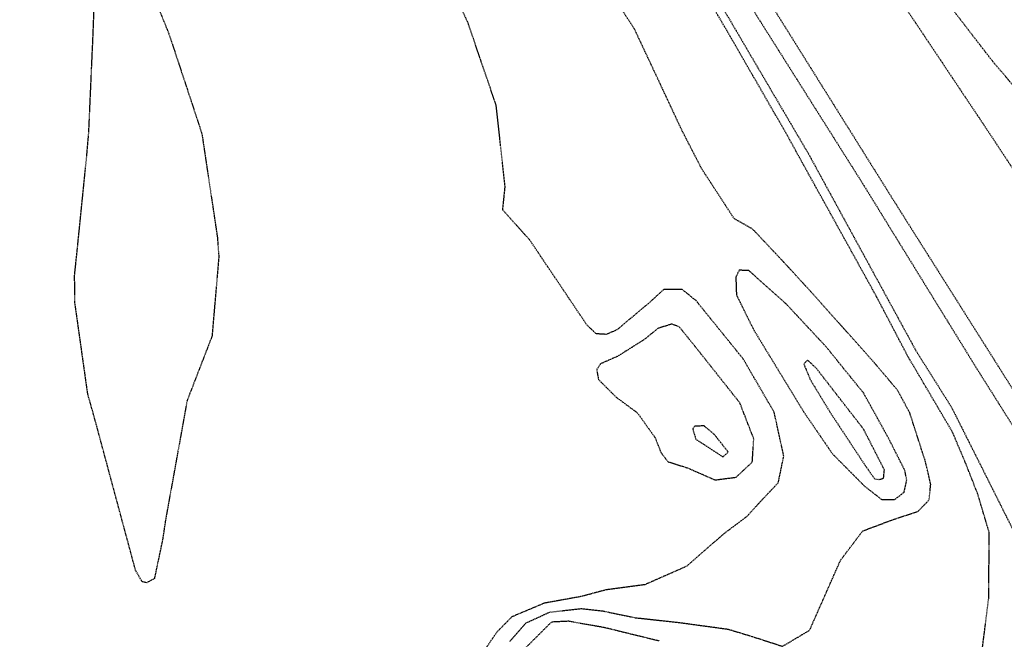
# Model space of a CAD drawing. Header units: feet. Extents: x -2779 to 2255280, y -1593 to 614924.
# Tile 45 of 125: x 2243639 to 2243898, y 595837 to 596000. Entities that reach past the tile are written whole.
import ezdxf
from ezdxf import colors
from ezdxf.entities.mleader import LeaderData, LeaderLine
from ezdxf.math import Vec2, Vec3

# ---------------------------------------------------------------- set-up
doc = ezdxf.new("R2010")
doc.units = ezdxf.units.FT
doc.header["$MEASUREMENT"] = 0
doc.linetypes.add('OhDOT_USTN3', pattern=[0.22, 0.165, -0.055])
doc.layers.add('DT_X_Contour_Minor', color=136, linetype='OhDOT_USTN3')
doc.layers.add('SH_TEXT_DR_Junction_Labels_South System', color=7, linetype='Continuous')
doc.styles.add('Slanted-Normal', font='font31.shx', dxfattribs={"height": 0.14})

# ---------------------------------------------------------------- blocks, each defined once
blk = doc.blocks.new('_Dot')
at = {"color": 0, "linetype": 'ByBlock', "lineweight": -2}
blk.add_line((-0.5, 0), (-1, 0), dxfattribs=at)
at = {"color": 0, "linetype": 'ByBlock', "const_width": 0.5}
blk.add_lwpolyline([(-0.25, 0, 1), (0.25, 0, 1)], format="xyb", close=True, dxfattribs=at)

msp = doc.modelspace()

# ---------------------------------------------------------------- linework, layer by layer
at = {"layer": 'DT_X_Contour_Minor'}
for points in [[(2243653.4, 595932.48), (2243654.14, 595939.45), (2243656.7, 595964.9), (2243657.13, 595970.06), (2243658.27, 595995.78), (2243658.53, 596002.93)], [(2243675.62, 596002.93), (2243675.9, 596001.51), (2243678.2, 595995.82), (2243686.83, 595969.7), (2243690.91, 595942.43), (2243691.29, 595937.28), (2243689.5, 595916.43), (2243682.95, 595899.5), (2243677.27, 595868.1), (2243676.51, 595862.99), (2243674.35, 595852.77), (2243672.3, 595851.67), (2243671.15, 595851.95), (2243669.43, 595854.91), (2243658.74, 595894.6), (2243656.86, 595901.3), (2243653.48, 595925.25), (2243653.4, 595932.48)], [(2243758.39, 595829.95), (2243764.33, 595838.69), (2243768.39, 595842.82), (2243776.91, 595846.4), (2243786.72, 595848.19), (2243793.02, 595849.88), (2243803.31, 595851.25), (2243814.33, 595856.1), (2243824, 595864.56), (2243830.1, 595869.14), (2243834, 595873.43), (2243838.3, 595877.96), (2243839.74, 595884.94), (2243837.23, 595896.43), (2243829.12, 595910.41), (2243816.69, 595925.78), (2243813.06, 595928.73), (2243808.22, 595928.73), (2243804.48, 595925.32), (2243795.85, 595918.08), (2243793.07, 595916.91), (2243790.49, 595917.07), (2243788.06, 595919.31), (2243773, 595941.69), (2243765.91, 595949.62), (2243766.52, 595955.71), (2243764.18, 595977.07), (2243756.79, 595998.69), (2243754.88, 596002.93)], [(2243767.8, 595836.32), (2243772.03, 595841.14), (2243778.23, 595843.96), (2243786.51, 595844.91), (2243792.17, 595844.27), (2243800.77, 595842.49), (2243812.27, 595841.24), (2243825.04, 595839.5), (2243831.16, 595837.65), (2243839.42, 595834.98), (2243846.53, 595839.21), (2243854.65, 595857.59), (2243860.45, 595865.27), (2243868.41, 595868.26), (2243874.99, 595870.42), (2243877.91, 595873.42), (2243878.36, 595877.52), (2243877.01, 595883.35), (2243872.85, 595896.3), (2243869.63, 595902.26), (2243863.17, 595909.89), (2243847.03, 595927.94), (2243839.82, 595935.81), (2243831.54, 595944.6), (2243826.7, 595947.34), (2243818.26, 595960.27), (2243813.05, 595970.38), (2243800.53, 595997.1), (2243796.71, 596002.93)], [(2243891.94, 595834.53), (2243893.58, 595847.56), (2243893.74, 595864.81), (2243890.73, 595874.93), (2243887.44, 595883.28), (2243884.1, 595891.19), (2243872.35, 595911.13), (2243864.12, 595926.82), (2243851.54, 595949.54), (2243846.15, 595959.26), (2243840.52, 595969.46), (2243825.01, 595996.35), (2243821.67, 596002.02), (2243821.12, 596002.93)], [(2243823.56, 596002.93), (2243846.26, 595964.3), (2243874.48, 595912.61), (2243883.78, 595897.84), (2243910.42, 595844.76), (2243914.39, 595832.26)], [(2243831.18, 596002.93), (2243831.35, 596002.66), (2243860.76, 595956.08), (2243890.49, 595907.86), (2243922.74, 595856.76), (2243941.08, 595827.71), (2243961.11, 595795.76), (2243992.61, 595744.18), (2244010.16, 595711.82), (2244011.86, 595706.48), (2244011.67, 595704.48), (2244021.73, 595681.04), (2244032.42, 595662.17), (2244064.56, 595611.53)], [(2243836.81, 596002.93), (2243846.81, 595986.93), (2243869.23, 595951.09), (2243892.77, 595913.82), (2243932.56, 595850.78), (2243978.96, 595777.18), (2244019.11, 595713.26), (2244043.29, 595674.38)], [(2243871.59, 596002.93), (2243892.09, 595972.28), (2243914.46, 595938.53), (2243931.12, 595913.1), (2243960.44, 595868.49), (2243992, 595821.58), (2244020.4, 595781.42), (2244028.81, 595772.15), (2244031.18, 595773.95), (2244029.04, 595783.65), (2244024.62, 595796.64), (2244005.94, 595841.25), (2243989.43, 595870.45), (2243958.26, 595916.05), (2243941.58, 595937.19), (2243919.95, 595958.88), (2243894.48, 595988.83), (2243883.6, 596002.93)], [(2243871.57, 595881.19), (2243870.93, 595882.41), (2243867.35, 595889.48), (2243860.74, 595901.46), (2243850.81, 595913.72), (2243840.47, 595924.81), (2243830.59, 595933.67), (2243828, 595933.78), (2243827.14, 595931.97), (2243827.3, 595927.27), (2243831.84, 595918.11), (2243845.08, 595896.41), (2243852.54, 595885.54), (2243861, 595877.01), (2243865.47, 595873.54), (2243868.92, 595873.54), (2243871.34, 595875.43), (2243872.04, 595878.59), (2243871.57, 595881.19)], [(2243812.28, 595918.89), (2243810.32, 595919.63), (2243806.63, 595918.48), (2243803.31, 595915.73), (2243796.04, 595911.14), (2243791.61, 595909.21), (2243790.58, 595907.65), (2243791.03, 595905.08), (2243795.7, 595900.42), (2243801.33, 595896.26), (2243805.92, 595889.81), (2243807.48, 595885.86), (2243809.32, 595883.47), (2243814.42, 595881.86), (2243821.66, 595878.69), (2243827.19, 595879.39), (2243831.46, 595883.37), (2243831.86, 595889.47), (2243828.2, 595898.92), (2243817.26, 595912.73), (2243812.28, 595918.89)], [(2243863.62, 595878.96), (2243864.85, 595878.8), (2243865.96, 595879.12), (2243866.17, 595881.34), (2243860.71, 595892.01), (2243848.19, 595908.14), (2243845.98, 595910.15), (2243844.99, 595909.17), (2243846.68, 595905.09), (2243851.79, 595896.66), (2243861.25, 595882.32), (2243863.62, 595878.96)], [(2243825.17, 595885.98), (2243821.5, 595890.61), (2243818.82, 595892.87), (2243816.36, 595892.83), (2243815.82, 595892.09), (2243816.61, 595889.4), (2243823.74, 595884.75), (2243825.17, 595885.98)], [(2243771.28, 595833.94), (2243778.78, 595841.44), (2243783.15, 595841.64), (2243792.47, 595840), (2243807.03, 595836.43)]]:
    msp.add_lwpolyline(points, dxfattribs=at)

# ---------------------------------------------------------------- next in the draw order: leaders
at = {"layer": 'SH_TEXT_DR_Junction_Labels_South System'}
ml = msp.add_multileader_mtext('Standard', dxfattribs=at)
ml.set_content('202\\PA=0.52 Ac\\PC=0.45\\PTc=21 MIN.', color=256, style='Slanted-Normal')
ml.set_leader_properties()
ml.set_arrow_properties(name='DOT')
ml.build(insert=Vec2(0, 0))
ml.multileader.update_dxf_attribs({"has_text_frame": 1, "dogleg_length": 0.12, "arrow_head_size": 10, "scale": 50})
ctx = ml.context
ctx.base_point, ctx.scale, ctx.char_height, ctx.arrow_head_size, ctx.landing_gap_size, ctx.plane_origin = Vec3(2254590.39, 595910.63, -1057.09), 50, 6, 10, 2.5, Vec3(2254805.6, 595896.81, -1057.09)
ctx.text_align_type = 2
notes = []
notes.append((ctx, [(0, (0, 0, 0), (0, 0), (1, 0), 1, [])]))
ctx.mtext.insert, ctx.mtext.alignment, ctx.mtext.flow_direction = Vec3(2254637.94, 595913.63, -1057.09), 3, 5
ctx.mtext.has_bg_fill, ctx.mtext.bg_color, ctx.mtext.bg_scale_factor, ctx.mtext.bg_transparency, ctx.mtext.use_window_bg_color = 1, -1027028792, 1.5, 0, 1
for ctx, leaders in notes:
    for number, flags, end, landing, length, lines in leaders:
        leader = LeaderData()
        leader.index, (leader.has_last_leader_line, leader.has_dogleg_vector, leader.attachment_direction) = number, flags
        leader.last_leader_point, leader.dogleg_vector, leader.dogleg_length = Vec3(end), Vec3(landing), length
        for number, points, colour, breaks in lines:
            line = LeaderLine()
            line.index, line.vertices, line.color, line.breaks = number, Vec3.list(points), colors.encode_raw_color(colour), breaks
            leader.lines.append(line)
        ctx.leaders.append(leader)

# ---------------------------------------------------------------- next in the draw order: leaders
ml = msp.add_multileader_mtext('Standard', dxfattribs=at)
ml.set_content('202\\PA=0.52 Ac\\PC=0.45\\PTc=21 MIN.', color=256, style='Slanted-Normal')
ml.set_leader_properties()
ml.set_arrow_properties(name='DOT')
ml.build(insert=Vec2(0, 0))
ml.multileader.update_dxf_attribs({"has_text_frame": 1, "dogleg_length": 0.12, "arrow_head_size": 10, "scale": 50})
ctx = ml.context
ctx.base_point, ctx.scale, ctx.char_height, ctx.arrow_head_size, ctx.landing_gap_size, ctx.plane_origin = Vec3(2245967.05, 595908.09), 50, 6, 10, 2.5, Vec3(2246182.25, 595894.28)
ctx.text_align_type = 2
notes = []
notes.append((ctx, [(0, (0, 0, 0), (0, 0), (1, 0), 1, [])]))
ctx.mtext.insert, ctx.mtext.alignment, ctx.mtext.flow_direction = Vec3(2246014.59, 595911.09), 3, 5
ctx.mtext.has_bg_fill, ctx.mtext.bg_color, ctx.mtext.bg_scale_factor, ctx.mtext.bg_transparency, ctx.mtext.use_window_bg_color = 1, -1027028792, 1.5, 0, 1
for ctx, leaders in notes:
    for number, flags, end, landing, length, lines in leaders:
        leader = LeaderData()
        leader.index, (leader.has_last_leader_line, leader.has_dogleg_vector, leader.attachment_direction) = number, flags
        leader.last_leader_point, leader.dogleg_vector, leader.dogleg_length = Vec3(end), Vec3(landing), length
        for number, points, colour, breaks in lines:
            line = LeaderLine()
            line.index, line.vertices, line.color, line.breaks = number, Vec3.list(points), colors.encode_raw_color(colour), breaks
            leader.lines.append(line)
        ctx.leaders.append(leader)

doc.saveas('drawing.dxf')
